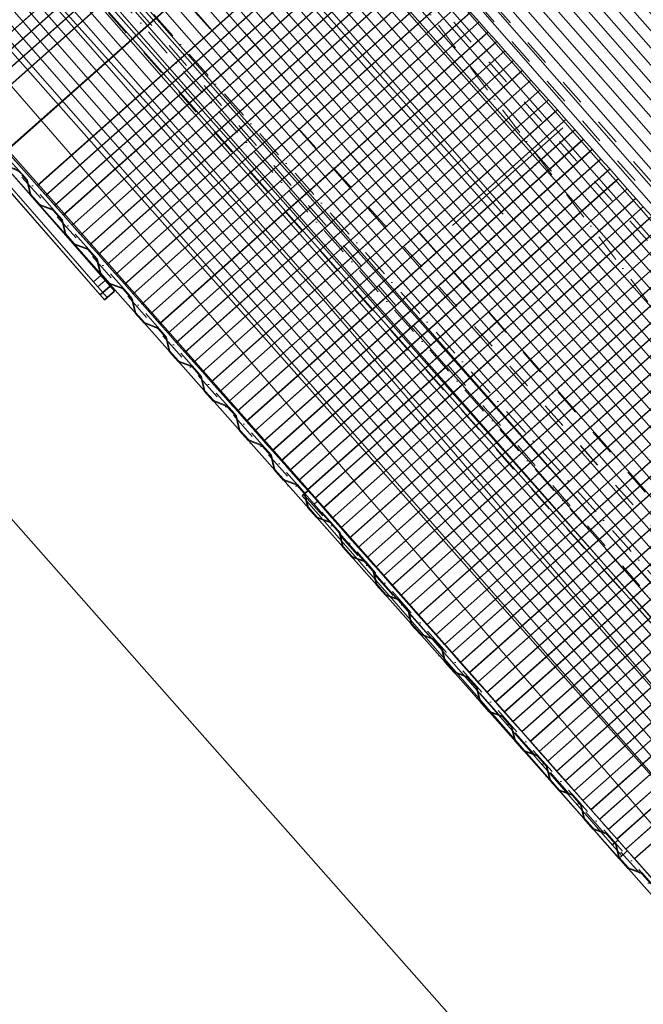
# Model space of a CAD drawing. Header units: millimetres. Extents: x -738537 to 1850049, y -250217 to 604013.
# Tile 189 of 204: x -165540 to -162248, y 509289 to 514484. Entities that reach past the tile are written whole.
import ezdxf

# ---------------------------------------------------------------- set-up
doc = ezdxf.new("R2010")
doc.units = ezdxf.units.MM
doc.header["$MEASUREMENT"] = 0
doc.set_wipeout_variables(frame=1)
for name, pattern in [('Dashed', [280, 140, -140]), ('Dot & Dashed', [280, 150, -60, 0, -70]), ('Dotted', [300, 0, -300]), ('Wipeout_Contour', [1000, 0, -1000])]:
    doc.linetypes.add(name, pattern=pattern)
for name, color, linetype, lineweight in [('0_Pen_No__1', 214, 'Continuous', 35), ('0_Pen_No__161', 1, 'Continuous', 5), ('0_Pen_No__2', 1, 'Continuous', 25), ('0_Pen_No__3', 30, 'Continuous', 15), ('0_Pen_No__4', 5, 'Continuous', 5), ('0_Pen_No__5', 4, 'Continuous', 5), ('0_Pen_No__6', 7, 'Continuous', 5), ('0_Pen_No__69', 255, 'Continuous', 20), ('0_Pen_No__8', 255, 'Continuous', 0), ('0_Pen_No__90', 255, 'Continuous', 20)]:
    doc.layers.add(name, color=color, linetype=linetype, lineweight=lineweight)
doc.layers.add('0_Pen_No__10', color=7, linetype='Continuous', lineweight=20, true_color=0x996633)
doc.layers.add('0_Pen_No__7', color=7, linetype='Continuous', lineweight=5, true_color=0x9f07ff)

msp = doc.modelspace()

# ---------------------------------------------------------------- hatches: boundary and pattern name
at = {"layer": '0_Pen_No__7', "linetype": 'Continuous', "lineweight": 5, "true_color": 0x3f3f3f}
msp.add_hatch(color=250, dxfattribs=at).paths.add_polyline_path([(-167899, 517891), (-160991, 510104.8), (-160905, 510181.1), (-167813, 517967.4)])
at = {"layer": '0_Pen_No__8', "linetype": 'Continuous', "lineweight": 0, "true_color": 0x3f3f3f}
for points in [[(-163583.3, 515030.4), (-163550.7, 514993.6), (-163478.6, 514966.7), (-163432.1, 514914.3), (-163413.9, 514839.6), (-163366.1, 514785.7), (-163294.1, 514758.8), (-163247.6, 514706.4), (-163229.4, 514631.6), (-163181.6, 514577.8), (-163109.5, 514550.9), (-163063, 514498.5), (-163044.8, 514423.7), (-163001, 514374.4), (-162929, 514347.4), (-162882.5, 514295.1), (-162864.3, 514220.3), (-162816.5, 514166.5), (-162744.4, 514139.5), (-162697.9, 514087.1), (-162679.7, 514012.4), (-162631.9, 513958.6), (-162559.9, 513931.6), (-162513.4, 513879.2), (-162495.2, 513804.5), (-162447.4, 513750.6), (-162375.3, 513723.7), (-162328.9, 513671.3), (-162310.7, 513596.6), (-162270.8, 513551.7), (-162198.8, 513524.7), (-162152.3, 513472.4), (-162134.1, 513397.6), (-162086.3, 513343.8), (-162014.2, 513316.8), (-161967.7, 513264.5), (-161949.5, 513189.7), (-161908.4, 513143.3), (-161836.3, 513116.4), (-161789.8, 513064), (-161771.6, 512989.3), (-161723.8, 512935.4), (-161651.8, 512908.5), (-161605.3, 512856.1), (-161587.1, 512781.4), (-161547.3, 512736.5), (-161475.2, 512709.5), (-161428.7, 512657.2), (-161410.5, 512582.4), (-161362.7, 512528.6), (-161290.7, 512501.6), (-161244.2, 512449.3), (-161226, 512374.5), (-161178.2, 512320.7), (-161106.1, 512293.7), (-161059.6, 512241.3), (-161041.4, 512166.6), (-160993.6, 512112.8), (-160921.6, 512085.8), (-160875.1, 512033.4), (-160856.9, 511958.7), (-160813.1, 511909.3), (-160741, 511882.4), (-160694.5, 511830), (-160676.3, 511755.2), (-160628.5, 511701.4), (-160556.5, 511674.5), (-160510, 511622.1), (-160491.8, 511547.3), (-160444, 511493.5), (-160371.9, 511466.5), (-160325.5, 511414.2), (-160307.2, 511339.4), (-160259.5, 511285.6), (-160187.4, 511258.6), (-160140.9, 511206.3), (-160122.7, 511131.5), (-160033.4, 511036.9), (-160073.3, 511081.8), (-160119.1, 511133.4), (-160137.3, 511208.2), (-160185.1, 511262), (-160257.1, 511289), (-160303.6, 511341.3), (-160321.8, 511416.1), (-160369.6, 511469.9), (-160441.7, 511496.9), (-160488.1, 511549.2), (-160506.4, 511624), (-160554.1, 511677.8), (-160626.2, 511704.8), (-160672.7, 511757.2), (-160690.9, 511831.9), (-160738.7, 511885.8), (-160810.8, 511912.7), (-160853.2, 511960.6), (-160871.5, 512035.3), (-160919.2, 512089.2), (-160991.3, 512116.2), (-161037.8, 512168.5), (-161056, 512243.3), (-161103.8, 512297.1), (-161175.9, 512324.1), (-161222.3, 512376.4), (-161240.5, 512451.2), (-161288.3, 512505), (-161360.4, 512532), (-161406.9, 512584.3), (-161425.1, 512659.1), (-161472.9, 512712.9), (-161544.9, 512739.9), (-161583.4, 512783.3), (-161601.7, 512858), (-161649.4, 512911.9), (-161721.5, 512938.8), (-161768, 512991.2), (-161786.2, 513065.9), (-161834, 513119.8), (-161906.1, 513146.7), (-161945.9, 513191.6), (-161964.1, 513266.4), (-162011.9, 513320.2), (-162084, 513347.2), (-162130.4, 513399.5), (-162148.6, 513474.3), (-162196.4, 513528.1), (-162268.5, 513555.1), (-162307, 513598.5), (-162325.2, 513673.2), (-162373, 513727.1), (-162445.1, 513754), (-162491.5, 513806.4), (-162509.8, 513881.1), (-162557.6, 513935), (-162629.6, 513962), (-162676.1, 514014.3), (-162694.3, 514089.1), (-162742.1, 514142.9), (-162814.2, 514169.9), (-162860.6, 514222.2), (-162878.8, 514297), (-162926.6, 514350.8), (-162998.7, 514377.8), (-163041.2, 514425.6), (-163059.4, 514500.4), (-163107.2, 514554.2), (-163179.3, 514581.2), (-163225.7, 514633.6), (-163243.9, 514708.3), (-163291.7, 514762.2), (-163363.8, 514789.1), (-163410.3, 514841.5), (-163428.5, 514916.2), (-163476.3, 514970.1), (-163548.3, 514997)], [(-165686.9, 513842.3), (-165668.7, 513767.5), (-165620.9, 513713.7), (-165548.9, 513686.7), (-165525.3, 513666.2), (-165546.5, 513690.1), (-165618.6, 513717.1), (-165665.1, 513769.4), (-165683.3, 513844.2), (-165727.4, 513887.9)], [(-165528.3, 513663.5), (-165502.4, 513634.4), (-165484.2, 513559.6), (-165436.4, 513505.8), (-165364.3, 513478.8), (-165317.9, 513426.4), (-165299.6, 513351.7), (-165251.8, 513297.8), (-165179.8, 513270.9), (-165133.3, 513218.5), (-165115.1, 513143.8), (-165067.3, 513089.9), (-164995.2, 513063), (-164948.8, 513010.6), (-164930.6, 512935.9), (-164882.8, 512882), (-164810.7, 512855.1), (-164768.2, 512807.2), (-164750, 512732.4), (-164702.2, 512678.6), (-164630.1, 512651.6), (-164583.7, 512599.3), (-164565.5, 512524.5), (-164517.7, 512470.7), (-164445.6, 512443.7), (-164399.1, 512391.4), (-164380.9, 512316.6), (-164333.1, 512262.8), (-164261.1, 512235.8), (-164214.6, 512183.4), (-164196.4, 512108.7), (-164148.6, 512054.8), (-164076.5, 512027.9), (-164038, 511984.5), (-164019.8, 511909.7), (-163972, 511855.9), (-163899.9, 511828.9), (-163853.5, 511776.6), (-163835.3, 511701.8), (-163787.5, 511648), (-163715.4, 511621), (-163675.6, 511576.2), (-163657.4, 511501.4), (-163609.6, 511447.6), (-163537.5, 511420.6), (-163491, 511368.2), (-163472.8, 511293.5), (-163425, 511239.6), (-163353, 511212.7), (-163314.5, 511169.3), (-163296.2, 511094.5), (-163248.4, 511040.7), (-163176.4, 511013.7), (-163129.9, 510961.4), (-163111.7, 510886.6), (-163063.9, 510832.8), (-162991.8, 510805.8), (-162945.4, 510753.5), (-162927.2, 510678.7), (-162879.4, 510624.9), (-162807.3, 510597.9), (-162760.8, 510545.6), (-162742.6, 510470.8), (-162694.8, 510417), (-162622.8, 510390), (-162580.3, 510342.1), (-162562.1, 510267.4), (-162514.3, 510213.5), (-162442.2, 510186.6), (-162395.7, 510134.2), (-162377.5, 510059.5), (-162329.7, 510005.6), (-162257.7, 509978.7), (-162211.2, 509926.3), (-162193, 509851.5), (-162145.2, 509797.7), (-162073.1, 509770.7), (-162026.6, 509718.4), (-162008.4, 509643.6), (-161960.6, 509589.8), (-161888.6, 509562.8), (-161842.8, 509511.2), (-161802.9, 509466.3), (-161827.6, 509444.4), (-161828.4, 509443.4), (-161828.6, 509442.4), (-161828.5, 509441.4), (-161827.9, 509440.2), (-161714.4, 509312.3), (-161713.7, 509311.7), (-161712.4, 509311.1), (-161711.1, 509311), (-161709.4, 509311.5), (-161708.7, 509312), (-161592.8, 509414.9), (-161591.9, 509416.3), (-161591.8, 509416.9), (-161591.9, 509417.8), (-161592.5, 509419.1), (-161619.8, 509449.8), (-161622.7, 509447.1), (-161596.2, 509417.2), (-161711.4, 509315), (-161824.2, 509442.1), (-161797.3, 509466), (-161886.2, 509566.2), (-161958.3, 509593.2), (-162004.8, 509645.5), (-162023, 509720.3), (-162070.8, 509774.1), (-162142.8, 509801.1), (-162189.3, 509853.5), (-162207.5, 509928.2), (-162255.3, 509982.1), (-162327.4, 510009), (-162373.9, 510061.4), (-162392.1, 510136.1), (-162439.9, 510190), (-162511.9, 510216.9), (-162558.4, 510269.3), (-162576.6, 510344), (-162620.4, 510393.4), (-162692.5, 510420.4), (-162739, 510472.7), (-162757.2, 510547.5), (-162805, 510601.3), (-162877, 510628.3), (-162923.5, 510680.6), (-162941.7, 510755.4), (-162989.5, 510809.2), (-163061.6, 510836.2), (-163108, 510888.5), (-163126.3, 510963.3), (-163174, 511017.1), (-163246.1, 511044.1), (-163292.6, 511096.5), (-163310.8, 511171.2), (-163350.6, 511216.1), (-163422.7, 511243), (-163469.2, 511295.4), (-163487.4, 511370.2), (-163535.2, 511424), (-163607.2, 511450.9), (-163653.7, 511503.3), (-163671.9, 511578.1), (-163713.1, 511624.4), (-163785.1, 511651.4), (-163831.6, 511703.7), (-163849.8, 511778.5), (-163897.6, 511832.3), (-163969.7, 511859.3), (-164016.1, 511911.7), (-164034.4, 511986.4), (-164074.2, 512031.3), (-164146.2, 512058.2), (-164192.7, 512110.6), (-164210.9, 512185.4), (-164258.7, 512239.2), (-164330.8, 512266.2), (-164377.3, 512318.5), (-164395.5, 512393.3), (-164443.3, 512447.1), (-164515.3, 512474.1), (-164561.8, 512526.4), (-164580, 512601.2), (-164627.8, 512655), (-164699.9, 512682), (-164746.3, 512734.3), (-164764.6, 512809.1), (-164808.4, 512858.4), (-164880.4, 512885.4), (-164926.9, 512937.8), (-164945.1, 513012.5), (-164992.9, 513066.4), (-165065, 513093.3), (-165111.4, 513145.7), (-165129.7, 513220.4), (-165177.5, 513274.3), (-165249.5, 513301.2), (-165296, 513353.6), (-165314.2, 513428.4), (-165362, 513482.2), (-165434.1, 513509.2), (-165480.5, 513561.5), (-165498.7, 513636.3), (-165525.3, 513666.2)], [(-165502.4, 513634.4), (-165484.2, 513559.6), (-165436.4, 513505.8), (-165364.3, 513478.8), (-165346.8, 513465.1), (-165362, 513482.2), (-165434.1, 513509.2), (-165480.5, 513561.5), (-165498.7, 513636.3), (-165528.3, 513663.5)]]:
    msp.add_hatch(color=250, dxfattribs=at).paths.add_polyline_path(points)

# ---------------------------------------------------------------- linework, layer by layer
at = {"layer": '0_Pen_No__1', "color": 7, "linetype": 'Continuous', "lineweight": 35}
for p, q in [((-167813, 517967.4), (-160905, 510181.1)), ((-167899, 517891), (-160991, 510104.8)), ((-165062.7, 513077.9), (-165100.4, 513044.9)), ((-165062.7, 513077.9), (-165100.4, 513044.9)), ((-165100.4, 513044.9), (-165115.4, 513031.8)), ((-165039.6, 513051.4), (-165077.2, 513018.4)), ((-165039.6, 513051.4), (-165077.2, 513018.4)), ((-165039.6, 513051.4), (-165077.2, 513018.4)), ((-165077.2, 513018.4), (-165092.3, 513005.3)), ((-165077.2, 513018.4), (-165092.3, 513005.3)), ((-163996.7, 512016.8), (-164034.3, 511983.8)), ((-163996.7, 512016.8), (-164034.3, 511983.8)), ((-163996.7, 512016.8), (-164034.3, 511983.8)), ((-164034.3, 511983.8), (-164049.4, 511970.7)), ((-164034.3, 511983.8), (-164049.4, 511970.7)), ((-162362, 510072.1), (-162377, 510058.9)), ((-162362, 510072.1), (-162377, 510058.9)), ((-162324.3, 510105), (-162362, 510072.1)), ((-162324.3, 510105), (-162362, 510072.1)), ((-162324.3, 510105), (-162362, 510072.1))]:
    msp.add_line(p, q, dxfattribs=at)
for points in [[(-160819, 510257.4), (-167726.9, 518043.7)], [(-167985, 517814.7), (-160550.1, 509434.5)]]:
    msp.add_lwpolyline(points, dxfattribs=at)
at = {"layer": '0_Pen_No__10', "color": 25, "linetype": 'Dot & Dashed', "lineweight": 20, "true_color": 0x996633}
for p, q in [((-159930.7, 510930.2), (-163932.2, 515438.5)), ((-161709.2, 509351.7), (-165710.7, 513860))]:
    msp.add_line(p, q, dxfattribs=at)
at = {"layer": '0_Pen_No__3', "color": 7, "linetype": 'Continuous', "lineweight": 15}
for p, q in [((-160006.5, 511060.8), (-166651.2, 518547.4)), ((-160066.3, 511007.7), (-166711, 518494.3)), ((-165039.6, 513051.4), (-169319.2, 517943.7)), ((-165062.7, 513077.9), (-169319.2, 517943.7)), ((-165092.3, 513005.3), (-169371.9, 517897.6)), ((-165115.4, 513031.8), (-169371.9, 517897.6)), ((-161770, 509495.6), (-165586.4, 513795.3)), ((-161829.9, 509442.4), (-165646.2, 513742.2)), ((-162324.3, 510105), (-163996.7, 512016.8)), ((-162377, 510058.9), (-164049.4, 511970.7))]:
    msp.add_line(p, q, dxfattribs=at)
at = {"layer": '0_Pen_No__3', "color": 7, "linetype": 'Dotted', "lineweight": 15}
for p, q in [((-169533.1, 518211.7), (-165531.6, 513703.4)), ((-159888.3, 510927.7), (-163753.1, 515281.9)), ((-159973, 510932.8), (-163798, 515242.1)), ((-161706.7, 509394), (-165531.6, 513703.4)), ((-161731.6, 509331.8), (-165576.5, 513663.6))]:
    msp.add_line(p, q, dxfattribs=at)
at = {"layer": '0_Pen_No__3', "color": 7, "linetype": 'Continuous', "lineweight": 15}
for points in [[(-163063, 514498.5), (-163044.8, 514423.7), (-163001, 514374.4), (-162929, 514347.4), (-162882.5, 514295.1), (-162864.3, 514220.3), (-162816.5, 514166.5), (-162744.4, 514139.5), (-162697.9, 514087.1), (-162679.7, 514012.4), (-162631.9, 513958.6), (-162559.9, 513931.6), (-162513.4, 513879.2), (-162495.2, 513804.5), (-162447.4, 513750.6), (-162375.3, 513723.7), (-162328.9, 513671.3), (-162310.7, 513596.6), (-162270.8, 513551.7), (-162198.8, 513524.7)], [(-162196.4, 513528.1), (-162268.5, 513555.1), (-162307, 513598.5), (-162325.2, 513673.2), (-162373, 513727.1), (-162445.1, 513754), (-162491.5, 513806.4), (-162509.8, 513881.1), (-162557.6, 513935), (-162629.6, 513962), (-162676.1, 514014.3), (-162694.3, 514089.1), (-162742.1, 514142.9), (-162814.2, 514169.9), (-162860.6, 514222.2), (-162878.8, 514297), (-162926.6, 514350.8), (-162998.7, 514377.8), (-163041.2, 514425.6), (-163059.4, 514500.4)], [(-162211.2, 509926.3), (-162257.7, 509978.7), (-162329.7, 510005.6), (-162377.5, 510059.5), (-162395.7, 510134.2), (-162442.2, 510186.6), (-162514.3, 510213.5), (-162562.1, 510267.4), (-162580.3, 510342.1), (-162622.8, 510390), (-162694.8, 510417), (-162742.6, 510470.8), (-162760.8, 510545.6), (-162807.3, 510597.9), (-162879.4, 510624.9), (-162927.2, 510678.7), (-162945.4, 510753.5), (-162991.8, 510805.8), (-163063.9, 510832.8), (-163111.7, 510886.6), (-163129.9, 510961.4), (-163176.4, 511013.7), (-163248.4, 511040.7), (-163296.2, 511094.5), (-163314.5, 511169.3), (-163353, 511212.7), (-163425, 511239.6), (-163472.8, 511293.5), (-163491, 511368.2), (-163537.5, 511420.6), (-163609.6, 511447.6), (-163657.4, 511501.4), (-163675.6, 511576.2), (-163715.4, 511621), (-163787.5, 511648), (-163835.3, 511701.8), (-163853.5, 511776.6), (-163899.9, 511828.9), (-163972, 511855.9), (-164019.8, 511909.7), (-164038, 511984.5), (-164076.5, 512027.9), (-164148.6, 512054.8), (-164196.4, 512108.7), (-164214.6, 512183.4), (-164261.1, 512235.8), (-164333.1, 512262.8), (-164380.9, 512316.6), (-164399.1, 512391.4), (-164445.6, 512443.7), (-164517.7, 512470.7), (-164565.5, 512524.5), (-164583.7, 512599.3), (-164630.1, 512651.6), (-164702.2, 512678.6), (-164750, 512732.4), (-164768.2, 512807.2), (-164810.7, 512855.1), (-164882.8, 512882), (-164930.6, 512935.9), (-164948.8, 513010.6), (-164995.2, 513063), (-165067.3, 513089.9), (-165115.1, 513143.8), (-165133.3, 513218.5), (-165179.8, 513270.9), (-165251.8, 513297.8), (-165299.6, 513351.7), (-165317.9, 513426.4), (-165364.3, 513478.8), (-165436.4, 513505.8), (-165484.2, 513559.6), (-165502.4, 513634.4), (-165525.3, 513666.2), (-165498.7, 513636.3), (-165480.5, 513561.5), (-165434.1, 513509.2), (-165362, 513482.2), (-165314.2, 513428.4), (-165296, 513353.6), (-165249.5, 513301.2), (-165177.5, 513274.3), (-165129.7, 513220.4), (-165111.4, 513145.7), (-165065, 513093.3), (-164992.9, 513066.4), (-164945.1, 513012.5), (-164926.9, 512937.8), (-164880.4, 512885.4), (-164808.4, 512858.4), (-164764.6, 512809.1), (-164746.3, 512734.3), (-164699.9, 512682), (-164627.8, 512655), (-164580, 512601.2), (-164561.8, 512526.4), (-164515.3, 512474.1), (-164443.3, 512447.1), (-164395.5, 512393.3), (-164377.3, 512318.5), (-164330.8, 512266.2), (-164258.7, 512239.2), (-164210.9, 512185.4), (-164192.7, 512110.6), (-164146.2, 512058.2), (-164074.2, 512031.3), (-164034.4, 511986.4), (-164016.1, 511911.7), (-163969.7, 511859.3), (-163897.6, 511832.3), (-163849.8, 511778.5), (-163831.6, 511703.7), (-163785.1, 511651.4), (-163713.1, 511624.4), (-163671.9, 511578.1), (-163653.7, 511503.3), (-163607.2, 511450.9), (-163535.2, 511424), (-163487.4, 511370.2), (-163469.2, 511295.4), (-163422.7, 511243), (-163350.6, 511216.1), (-163310.8, 511171.2), (-163292.6, 511096.5), (-163246.1, 511044.1), (-163174, 511017.1), (-163126.3, 510963.3), (-163108, 510888.5), (-163061.6, 510836.2), (-162989.5, 510809.2), (-162941.7, 510755.4), (-162923.5, 510680.6), (-162877, 510628.3), (-162805, 510601.3), (-162757.2, 510547.5), (-162739, 510472.7), (-162692.5, 510420.4), (-162620.4, 510393.4), (-162576.6, 510344), (-162558.4, 510269.3), (-162511.9, 510216.9), (-162439.9, 510190), (-162392.1, 510136.1), (-162373.9, 510061.4), (-162327.4, 510009), (-162255.3, 509982.1), (-162207.5, 509928.2)]]:
    msp.add_lwpolyline(points, dxfattribs=at)
for points in [[(-165686.9, 513842.3), (-165727.4, 513887.9), (-165683.3, 513844.2), (-165665.1, 513769.4), (-165618.6, 513717.1), (-165546.5, 513690.1), (-165525.3, 513666.2), (-165548.9, 513686.7), (-165620.9, 513713.7), (-165668.7, 513767.5)], [(-165502.4, 513634.4), (-165528.3, 513663.5), (-165498.7, 513636.3), (-165480.5, 513561.5), (-165434.1, 513509.2), (-165362, 513482.2), (-165346.8, 513465.1), (-165364.3, 513478.8), (-165436.4, 513505.8), (-165484.2, 513559.6)]]:
    msp.add_lwpolyline(points, close=True, dxfattribs=at)
at = {"layer": '0_Pen_No__5', "color": 7, "linetype": 'Dot & Dashed', "lineweight": 5}
for p, q in [((-160036.6, 511034.1), (-166681.2, 518520.7)), ((-161799.8, 509469.1), (-165633.3, 513788.1))]:
    msp.add_line(p, q, dxfattribs=at)
at = {"layer": '0_Pen_No__6', "color": 7, "linetype": 'Continuous', "lineweight": 5}
for p, q in [((-165126.6, 513074.9), (-169307.4, 517854.3)), ((-165149.8, 513101.4), (-169307.4, 517854.3)), ((-169269.8, 517887.3), (-165088.9, 513107.8)), ((-169269.8, 517887.3), (-165112.1, 513134.3)), ((-165149.8, 513101.4), (-165112.1, 513134.3)), ((-165112.1, 513134.3), (-165062.7, 513077.9)), ((-165100.4, 513044.9), (-165149.8, 513101.4)), ((-165126.6, 513074.9), (-165088.9, 513107.8)), ((-165077.2, 513018.4), (-165126.6, 513074.9)), ((-165088.9, 513107.8), (-165039.6, 513051.4)), ((-163996.7, 512016.8), (-163947.3, 511960.3)), ((-163984.9, 511927.4), (-164034.3, 511983.8)), ((-163947.3, 511960.3), (-163984.9, 511927.4)), ((-163947.3, 511960.3), (-162373.7, 510161.4)), ((-162411.3, 510128.5), (-163984.9, 511927.4)), ((-162411.3, 510128.5), (-162373.7, 510161.4)), ((-162362, 510072.1), (-162411.3, 510128.5)), ((-162373.7, 510161.4), (-162324.3, 510105))]:
    msp.add_line(p, q, dxfattribs=at)
at = {"layer": '0_Pen_No__69', "color": 255, "linetype": 'Dot & Dashed', "lineweight": 20}
msp.add_line((-160493.1, 509481.6), (-169261.3, 519396.1), dxfattribs=at)
at = {"layer": '0_Pen_No__90', "color": 255, "linetype": 'Continuous', "lineweight": 20}
for p, q in [((-160454.6, 509528.7), (-169209.5, 519428)), ((-160545.1, 509449.8), (-169299.4, 519348.5))]:
    msp.add_line(p, q, dxfattribs=at)

# ---------------------------------------------------------------- next in the draw order: wipeouts: each hides what was drawn before it
at = {"color": 254, "linetype": 'Wipeout_Contour', "lineweight": 0, "ltscale": 9754086.387606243}
msp.add_wipeout([(-160225.7, 521702.2), (-161717.2, 523387.3), (-162555.8, 524335.5), (-165256.6, 521934.8), (-164417.7, 520986.2), (-165537.4, 519996.8), (-165305.8, 519735), (-165416.5, 519636.9), (-158808, 512184.7), (-157423.8, 513417.9), (-156349.9, 512212.2), (-154672.9, 513722.2), (-154023.4, 512994.4), (-152734.7, 514134), (-154821.5, 516494.1), (-153315.9, 517825.4), (-158270.7, 523430.4)], dxfattribs=at)

# ---------------------------------------------------------------- next in the draw order: wipeouts: each hides what was drawn before it
at = {"color": 254, "linetype": 'Wipeout_Contour', "lineweight": 0, "ltscale": 12560755.47312737}
msp.add_wipeout([(-167777.5, 519572), (-167842.4, 519645.4), (-169426.2, 518245.2), (-169358.8, 518167), (-169419.9, 518114.3), (-161786.7, 509481), (-161708.6, 509550.1), (-161659.8, 509494.8), (-160959.5, 510119.4), (-160965.6, 510127.3), (-160789.1, 510283.9), (-160779, 510271.1), (-160082, 510889.8), (-160092.8, 510902), (-160086.7, 510907.3), (-160127.7, 510953.3), (-160006.5, 511060.8), (-160034.7, 511092), (-158807.6, 512185.1), (-165416.5, 519636.9), (-166715, 518490.7), (-167716.1, 519626.3)], dxfattribs=at)

# ---------------------------------------------------------------- next in the draw order: hatches: boundary and pattern name
at = {"layer": '0_Pen_No__6', "linetype": 'Continuous', "lineweight": 5}
h = msp.add_hatch(dxfattribs=at)
h.set_pattern_fill('PLYWOOD', style=0, pattern_type=2)
h.set_pattern_definition([(311.2073, (-160298.73, 517708.34), (45.13985, 39.52713), [])])
h.paths.add_polyline_path([(-160478.1, 527202.9), (-169738.8, 519016), (-161361.6, 509539.8), (-150638.5, 516072.5)])

# ---------------------------------------------------------------- next in the draw order: linework, layer by layer
at = {"layer": '0_Pen_No__1', "color": 7, "linetype": 'Continuous', "lineweight": 35}
for p, q in [((-163943.7, 515052), (-162732.3, 513684.8)), ((-164199.2, 514825.6), (-162987.8, 513458.4)), ((-163254.8, 513397.2), (-162672.7, 513913))]:
    msp.add_line(p, q, dxfattribs=at)
msp.add_lwpolyline([(-160478.1, 527202.9), (-169738.8, 519016), (-161361.6, 509539.8), (-150638.5, 516072.5)], close=True, dxfattribs=at)
at = {"layer": '0_Pen_No__161', "color": 1, "linetype": 'Dashed', "lineweight": 5}
for points in [[(-134080.8, 489757.6), (-134363.5, 489612.2), (-141432.8, 485974.3), (-141774.5, 485715.3), (-160005.6, 509770.4), (-160426.5, 509387.1), (-167789, 517831.7), (-164294.1, 520938.8), (-165362.9, 522146.1), (-162404.8, 524771.6), (-161335.7, 523569.1), (-159386.3, 525311.6), (-150333.3, 515063.1), (-149723.6, 515434.6)], [(-134568.4, 489894.8), (-134521.3, 489919), (-141617.3, 486267.4), (-141696.8, 486207.1), (-159948.4, 510289.2), (-160398.1, 509879.6), (-167304.4, 517800.9), (-163807.6, 520909.7), (-164876.2, 522116.8), (-162433.6, 524284.8), (-161363.7, 523081.3), (-159415.1, 524823.1), (-150400.5, 514618.2), (-149838.7, 514960.5)], [(-169513.2, 518189.3), (-167689.8, 519807.6), (-159803.6, 510922.7), (-161627, 509304.3)]]:
    msp.add_lwpolyline(points, close=True, dxfattribs=at)
at = {"layer": '0_Pen_No__2', "color": 7, "linetype": 'Dashed', "lineweight": 25}
for p, q in [((-161070.2, 510020.7), (-167994.6, 517806.2)), ((-160812.9, 510250.2), (-167509.9, 517780))]:
    msp.add_line(p, q, dxfattribs=at)
at = {"layer": '0_Pen_No__2', "color": 7, "linetype": 'Continuous', "lineweight": 25}
msp.add_line((-165833.3, 515385), (-160550.1, 509434.5), dxfattribs=at)
at = {"layer": '0_Pen_No__3', "color": 7, "linetype": 'Continuous', "lineweight": 15}
for p, q in [((-164177.2, 515669.4), (-165910.8, 514130.6)), ((-164176.5, 515668.6), (-165910.1, 514129.9)), ((-164132.1, 515618.5), (-165865.7, 514079.8)), ((-164131.4, 515617.8), (-165865, 514079.1)), ((-164084.9, 515565.4), (-165818.5, 514026.7)), ((-164084.3, 515564.7), (-165817.9, 514025.9)), ((-164039.8, 515514.6), (-165773.4, 513975.8)), ((-164039.1, 515513.8), (-165772.7, 513975.1)), ((-163877.4, 515331.6), (-165611, 513792.9)), ((-163875.2, 515329.1), (-165608.8, 513790.4)), ((-163713.5, 515146.9), (-165447.1, 513608.2)), ((-163712.8, 515146.2), (-165446.4, 513607.4)), ((-163668.3, 515096.1), (-165401.9, 513557.3)), ((-163667.7, 515095.3), (-165401.3, 513556.6)), ((-163621.2, 515043), (-165354.8, 513504.2)), ((-163620.5, 515042.2), (-165354.1, 513503.5)), ((-163576.1, 514992.1), (-165309.7, 513453.4)), ((-163575.4, 514991.4), (-165309, 513452.6)), ((-163528.9, 514939), (-165262.5, 513400.3)), ((-163528.3, 514938.3), (-165261.9, 513399.5)), ((-163483.8, 514888.2), (-165217.4, 513349.4)), ((-163483.1, 514887.4), (-165216.8, 513348.7)), ((-163436.7, 514835.1), (-165170.3, 513296.3)), ((-163436, 514834.3), (-165169.6, 513295.6)), ((-163391.5, 514784.2), (-165125.1, 513245.5)), ((-163390.9, 514783.5), (-165124.5, 513244.7)), ((-163344.4, 514731.1), (-165078, 513192.4)), ((-163343.7, 514730.4), (-165077.4, 513191.6)), ((-163299.3, 514680.3), (-165032.9, 513141.5)), ((-163298.6, 514679.5), (-165032.2, 513140.8)), ((-163252.1, 514627.2), (-164985.7, 513088.4)), ((-163251.5, 514626.4), (-164985.1, 513087.7)), ((-163207, 514576.3), (-164940.6, 513037.6)), ((-163206.3, 514575.6), (-164939.9, 513036.8)), ((-163159.9, 514523.2), (-164893.5, 512984.5)), ((-163159.2, 514522.5), (-164892.8, 512983.7)), ((-163114.7, 514472.4), (-163159.9, 514523.2)), ((-163114.7, 514472.4), (-164848.3, 512933.6)), ((-163114.1, 514471.6), (-164847.7, 512932.9)), ((-163066.9, 514418.5), (-163114.7, 514472.4)), ((-163067.6, 514419.2), (-164801.2, 512880.5)), ((-163066.9, 514418.5), (-164800.6, 512879.8)), ((-163021.8, 514367.7), (-163066.9, 514418.5)), ((-163022.5, 514368.4), (-164756.1, 512829.7)), ((-163021.8, 514367.7), (-164755.4, 512828.9)), ((-162979.3, 514319.8), (-163021.8, 514367.7)), ((-162979.3, 514319.8), (-164712.9, 512781.1)), ((-162978.7, 514319), (-164712.3, 512780.3)), ((-162934.2, 514268.9), (-162979.3, 514319.8)), ((-162934.2, 514268.9), (-164667.8, 512730.2)), ((-162933.5, 514268.2), (-164667.1, 512729.5)), ((-162886.4, 514215.1), (-162934.2, 514268.9)), ((-162887, 514215.8), (-164620.7, 512677.1)), ((-162886.4, 514215.1), (-164620, 512676.4)), ((-162841.2, 514164.2), (-162886.4, 514215.1)), ((-162841.9, 514165), (-164575.5, 512626.2)), ((-162841.2, 514164.2), (-164574.9, 512625.5)), ((-162794.8, 514111.9), (-162841.2, 514164.2)), ((-162794.8, 514111.9), (-164528.4, 512573.2)), ((-162794.1, 514111.1), (-164527.7, 512572.4)), ((-162749.6, 514061), (-162794.8, 514111.9)), ((-162749.6, 514061), (-164483.3, 512522.3)), ((-162749, 514060.3), (-164482.6, 512521.6)), ((-162701.9, 514007.2), (-162749.6, 514061)), ((-162702.5, 514007.9), (-164436.1, 512469.2)), ((-162701.9, 514007.2), (-164435.5, 512468.5)), ((-162656.7, 513956.3), (-162701.9, 514007.2)), ((-162657.4, 513957.1), (-164391, 512418.3)), ((-162656.7, 513956.3), (-164390.3, 512417.6)), ((-162610.3, 513904), (-162656.7, 513956.3)), ((-162610.3, 513904), (-164343.9, 512365.3)), ((-162609.6, 513903.2), (-164343.2, 512364.5)), ((-162565.1, 513853.1), (-162610.3, 513904)), ((-162565.1, 513853.1), (-164298.7, 512314.4)), ((-162564.5, 513852.4), (-164298.1, 512313.7)), ((-162517.3, 513799.3), (-162565.1, 513853.1)), ((-165447.1, 513608.2), (-165611, 513792.9)), ((-162518, 513800), (-164251.6, 512261.3)), ((-162517.3, 513799.3), (-164250.9, 512260.6)), ((-162472.2, 513748.4), (-162517.3, 513799.3)), ((-162472.8, 513749.2), (-164206.5, 512210.4)), ((-162472.2, 513748.4), (-164205.8, 512209.7)), ((-162425.7, 513696.1), (-162472.2, 513748.4)), ((-162425.7, 513696.1), (-164159.3, 512157.3)), ((-162425.1, 513695.3), (-164158.7, 512156.6)), ((-162380.6, 513645.2), (-162425.7, 513696.1)), ((-165401.9, 513557.3), (-165447.1, 513608.2)), ((-162380.6, 513645.2), (-164114.2, 512106.5)), ((-162379.9, 513644.5), (-164113.5, 512105.8)), ((-162332.8, 513591.4), (-162380.6, 513645.2)), ((-165354.1, 513503.5), (-165401.9, 513557.3)), ((-162333.5, 513592.1), (-164067.1, 512053.4)), ((-162332.8, 513591.4), (-164066.4, 512052.6)), ((-162287.7, 513540.5), (-162332.8, 513591.4)), ((-165309, 513452.6), (-165354.1, 513503.5)), ((-162288.3, 513541.3), (-164021.9, 512002.5)), ((-162287.7, 513540.5), (-164021.3, 512001.8)), ((-162249.2, 513497.1), (-163982.8, 511958.4)), ((-162248.5, 513496.4), (-163982.1, 511957.7)), ((-162249.2, 513497.1), (-162287.7, 513540.5)), ((-162204, 513446.3), (-162249.2, 513497.1)), ((-165262.5, 513400.3), (-165309, 513452.6)), ((-162204, 513446.3), (-163937.6, 511907.6)), ((-162203.4, 513445.6), (-163937, 511906.8)), ((-165217.4, 513349.4), (-165262.5, 513400.3)), ((-162156.9, 513393.2), (-163890.5, 511854.5)), ((-162156.2, 513392.5), (-163889.8, 511853.7)), ((-165169.6, 513295.6), (-165217.4, 513349.4)), ((-162111.7, 513342.3), (-163845.4, 511803.6)), ((-162111.1, 513341.6), (-163844.7, 511802.9)), ((-165124.5, 513244.7), (-165169.6, 513295.6)), ((-162064.6, 513289.2), (-163798.2, 511750.5)), ((-162064, 513288.5), (-163797.6, 511749.8)), ((-165078, 513192.4), (-165124.5, 513244.7)), ((-162019.5, 513238.4), (-163753.1, 511699.7)), ((-162018.8, 513237.6), (-163752.4, 511698.9)), ((-165032.9, 513141.5), (-165078, 513192.4)), ((-161972.4, 513185.3), (-163706, 511646.6)), ((-161971.7, 513184.5), (-163705.3, 511645.8)), ((-164985.1, 513087.7), (-165032.9, 513141.5)), ((-161927.2, 513134.4), (-163660.8, 511595.7)), ((-161926.6, 513133.7), (-163660.2, 511595)), ((-164939.9, 513036.8), (-164985.1, 513087.7)), ((-161886.7, 513088.8), (-163620.3, 511550.1)), ((-161886.1, 513088.1), (-163619.7, 511549.3)), ((-164893.5, 512984.5), (-164939.9, 513036.8)), ((-161841.6, 513038), (-163575.2, 511499.2)), ((-161840.9, 513037.2), (-163574.5, 511498.5)), ((-164848.3, 512933.6), (-164893.5, 512984.5)), ((-161794.5, 512984.9), (-163528.1, 511446.1)), ((-161793.8, 512984.1), (-163527.4, 511445.4)), ((-164800.6, 512879.8), (-164848.3, 512933.6)), ((-161749.3, 512934), (-163482.9, 511395.3)), ((-161748.7, 512933.3), (-163482.3, 511394.5)), ((-164755.4, 512828.9), (-164800.6, 512879.8)), ((-161702.2, 512880.9), (-163435.8, 511342.2)), ((-161701.5, 512880.2), (-163435.2, 511341.4)), ((-164712.9, 512781.1), (-164755.4, 512828.9)), ((-161657.1, 512830.1), (-163390.7, 511291.3)), ((-161656.4, 512829.3), (-163390, 511290.6)), ((-164667.8, 512730.2), (-164712.9, 512781.1)), ((-161609.9, 512777), (-163343.5, 511238.2)), ((-161609.3, 512776.2), (-163342.9, 511237.5)), ((-164620, 512676.4), (-164667.8, 512730.2)), ((-161564.8, 512726.1), (-163298.4, 511187.4)), ((-161564.1, 512725.4), (-163297.7, 511186.6)), ((-164574.9, 512625.5), (-164620, 512676.4)), ((-161525.6, 512682), (-163259.2, 511143.3)), ((-161525, 512681.2), (-163258.6, 511142.5)), ((-164528.4, 512573.2), (-164574.9, 512625.5)), ((-161480.5, 512631.1), (-163214.1, 511092.4)), ((-161479.8, 512630.4), (-163213.5, 511091.7)), ((-164483.3, 512522.3), (-164528.4, 512573.2)), ((-161433.4, 512578), (-163167, 511039.3)), ((-161432.7, 512577.3), (-163166.3, 511038.6)), ((-164435.5, 512468.5), (-164483.3, 512522.3)), ((-161388.2, 512527.2), (-163121.8, 510988.4)), ((-161387.6, 512526.4), (-163121.2, 510987.7)), ((-164390.3, 512417.6), (-164435.5, 512468.5)), ((-161341.1, 512474.1), (-163074.7, 510935.4)), ((-161340.4, 512473.3), (-163074.1, 510934.6)), ((-164343.9, 512365.3), (-164390.3, 512417.6)), ((-161296, 512423.2), (-163029.6, 510884.5)), ((-161295.3, 512422.5), (-163028.9, 510883.8)), ((-164298.7, 512314.4), (-164343.9, 512365.3)), ((-161248.8, 512370.1), (-162982.4, 510831.4)), ((-161248.2, 512369.4), (-162981.8, 510830.7)), ((-164250.9, 512260.6), (-164298.7, 512314.4)), ((-161203.7, 512319.3), (-162937.3, 510780.5)), ((-161203, 512318.5), (-162936.6, 510779.8)), ((-164205.8, 512209.7), (-164250.9, 512260.6)), ((-161156.6, 512266.2), (-162890.2, 510727.4)), ((-161155.9, 512265.4), (-162889.5, 510726.7)), ((-164159.3, 512157.3), (-164205.8, 512209.7)), ((-161111.4, 512215.3), (-162845, 510676.6)), ((-161110.8, 512214.6), (-162844.4, 510675.9)), ((-164114.2, 512106.5), (-164159.3, 512157.3)), ((-161064.3, 512162.2), (-162797.9, 510623.5)), ((-161063.6, 512161.5), (-162797.3, 510622.8)), ((-164066.4, 512052.6), (-164114.2, 512106.5)), ((-161019.2, 512111.4), (-162752.8, 510572.6)), ((-161018.5, 512110.6), (-162752.1, 510571.9)), ((-164021.3, 512001.8), (-164066.4, 512052.6)), ((-160972, 512058.3), (-162705.7, 510519.5)), ((-160971.4, 512057.5), (-162705, 510518.8)), ((-163982.8, 511958.4), (-164021.3, 512001.8)), ((-160926.9, 512007.4), (-162660.5, 510468.7)), ((-160926.2, 512006.7), (-162659.9, 510467.9)), ((-163937.6, 511907.6), (-163982.8, 511958.4)), ((-160879.8, 511954.3), (-162613.4, 510415.6)), ((-160879.1, 511953.6), (-162612.7, 510414.8)), ((-163889.8, 511853.7), (-163937.6, 511907.6)), ((-160834.6, 511903.5), (-162568.2, 510364.7)), ((-160834, 511902.7), (-162567.6, 510364)), ((-163844.7, 511802.9), (-163889.8, 511853.7)), ((-160791.5, 511854.9), (-162525.1, 510316.1)), ((-160790.8, 511854.1), (-162524.4, 510315.4)), ((-163798.2, 511750.5), (-163844.7, 511802.9)), ((-160746.3, 511804), (-162480, 510265.3)), ((-160745.7, 511803.3), (-162479.3, 510264.5)), ((-163753.1, 511699.7), (-163798.2, 511750.5)), ((-160699.2, 511750.9), (-162432.8, 510212.2)), ((-160698.6, 511750.2), (-162432.2, 510211.4)), ((-163705.3, 511645.8), (-163753.1, 511699.7)), ((-160654.1, 511700.1), (-162387.7, 510161.3)), ((-160653.4, 511699.3), (-162387, 510160.6)), ((-163660.2, 511595), (-163705.3, 511645.8)), ((-160607, 511647), (-162340.6, 510108.2)), ((-160606.3, 511646.2), (-162339.9, 510107.5)), ((-163620.3, 511550.1), (-163660.2, 511595)), ((-160561.8, 511596.1), (-162295.4, 510057.4)), ((-160561.2, 511595.4), (-162294.8, 510056.6)), ((-163575.2, 511499.2), (-163620.3, 511550.1)), ((-163527.4, 511445.4), (-163575.2, 511499.2)), ((-163482.3, 511394.5), (-163527.4, 511445.4)), ((-163435.8, 511342.2), (-163482.3, 511394.5)), ((-163390.7, 511291.3), (-163435.8, 511342.2)), ((-163342.9, 511237.5), (-163390.7, 511291.3)), ((-163297.7, 511186.6), (-163342.9, 511237.5)), ((-163259.2, 511143.3), (-163297.7, 511186.6)), ((-163214.1, 511092.4), (-163259.2, 511143.3)), ((-163166.3, 511038.6), (-163214.1, 511092.4)), ((-163121.2, 510987.7), (-163166.3, 511038.6)), ((-163074.7, 510935.4), (-163121.2, 510987.7)), ((-163029.6, 510884.5), (-163074.7, 510935.4)), ((-162981.8, 510830.7), (-163029.6, 510884.5)), ((-162936.6, 510779.8), (-162981.8, 510830.7)), ((-162890.2, 510727.4), (-162936.6, 510779.8)), ((-162845, 510676.6), (-162890.2, 510727.4)), ((-162797.3, 510622.8), (-162845, 510676.6)), ((-162752.1, 510571.9), (-162797.3, 510622.8)), ((-162705.7, 510519.5), (-162752.1, 510571.9)), ((-162660.5, 510468.7), (-162705.7, 510519.5)), ((-162612.7, 510414.8), (-162660.5, 510468.7)), ((-162567.6, 510364), (-162612.7, 510414.8)), ((-162525.1, 510316.1), (-162567.6, 510364)), ((-162480, 510265.3), (-162525.1, 510316.1)), ((-162432.2, 510211.4), (-162480, 510265.3)), ((-162387, 510160.6), (-162432.2, 510211.4)), ((-162340.6, 510108.2), (-162387, 510160.6)), ((-162295.4, 510057.4), (-162340.6, 510108.2)), ((-162247.6, 510003.5), (-162295.4, 510057.4))]:
    msp.add_line(p, q, dxfattribs=at)
msp.add_lwpolyline([(-167777.5, 519572), (-167716.1, 519626.3), (-166715, 518490.7), (-165416.5, 519636.9), (-158807.6, 512185.1), (-160034.7, 511092), (-160006.5, 511060.8), (-160127.7, 510953.3), (-160086.7, 510907.3), (-160092.8, 510902), (-160082, 510889.8), (-160779, 510271.1), (-160789.1, 510283.9), (-160965.6, 510127.3), (-160959.5, 510119.4), (-161659.8, 509494.8), (-161708.6, 509550.1), (-161786.7, 509481), (-169419.9, 518114.3), (-169358.8, 518167), (-169426.2, 518245.2), (-167842.4, 519645.4)], close=True, dxfattribs=at)
at = {"layer": '0_Pen_No__4', "color": 7, "linetype": 'Dashed', "lineweight": 5}
for p, q in [((-167774.5, 519812.7), (-160006.5, 511060.8)), ((-167895.7, 519705.1), (-160127.7, 510953.3))]:
    msp.add_line(p, q, dxfattribs=at)
at = {"layer": '0_Pen_No__5', "color": 7, "linetype": 'Dot & Dashed', "lineweight": 5}
for p, q in [((-170943, 524499.7), (-136359.9, 478867.9)), ((-170943, 524499.7), (-136359.9, 478867.9)), ((-170228.1, 520581.2), (-158978.1, 507927.2)), ((-170228.1, 520581.2), (-158978.1, 507927.2))]:
    msp.add_line(p, q, dxfattribs=at)
at = {"layer": '0_Pen_No__6', "color": 7, "linetype": 'Continuous', "lineweight": 5}
msp.add_line((-170962.8, 517934.1), (-162585.5, 508457.9), dxfattribs=at)
at = {"layer": '0_Pen_No__69', "color": 255, "linetype": 'Dot & Dashed', "lineweight": 20}
msp.add_line((-160493.1, 509481.6), (-169261.3, 519396.1), dxfattribs=at)
at = {"layer": '0_Pen_No__7', "color": 250, "linetype": 'Continuous', "lineweight": 5, "true_color": 0x3f3f3f}
for p, q in [((-167790.9, 517300.4), (-163936.2, 513006)), ((-161377.3, 509285.8), (-167378.4, 516201.4)), ((-163936.2, 513006), (-160627.2, 509126.2))]:
    msp.add_line(p, q, dxfattribs=at)
at = {"layer": '0_Pen_No__90', "color": 255, "linetype": 'Continuous', "lineweight": 20}
for p, q in [((-160455.2, 509529.3), (-169209.5, 519428)), ((-160545.1, 509449.8), (-169299.4, 519348.5))]:
    msp.add_line(p, q, dxfattribs=at)

doc.saveas('drawing.dxf')
